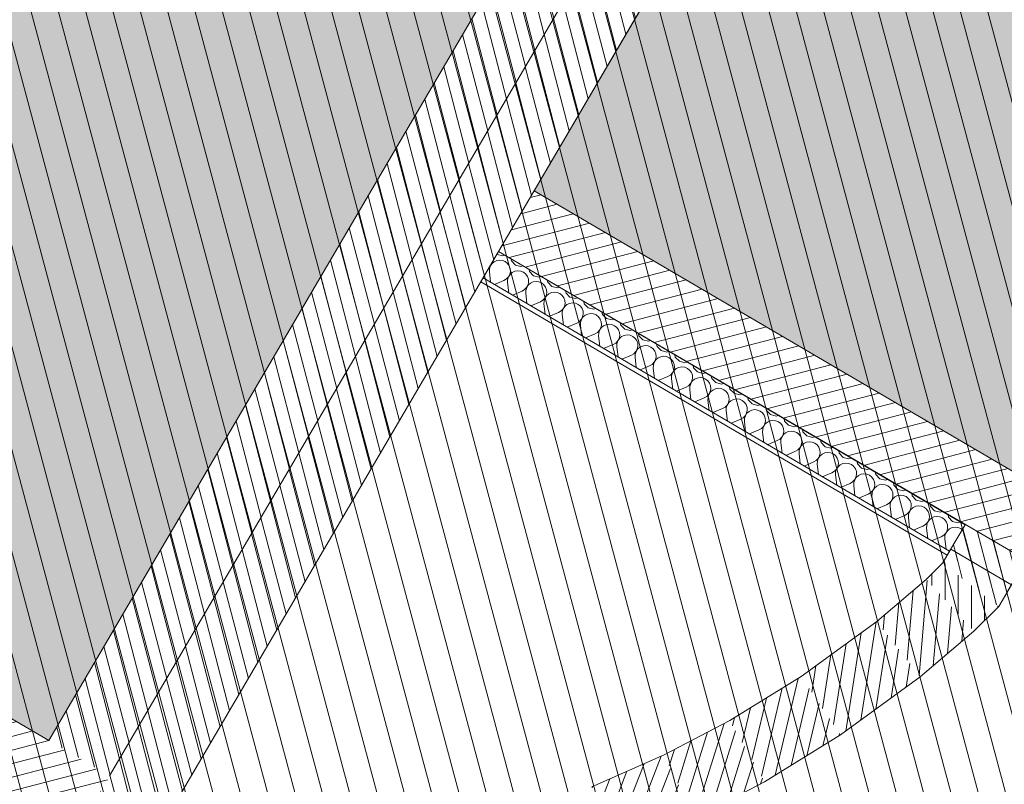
# Model space of a CAD drawing. Header units: millimetres. Extents: x -107151 to 48086, y -42122 to 43779.
# Tile 19 of 38: x -79091 to -76294, y 7851 to 10023. Entities that reach past the tile are written whole.
import ezdxf
from ezdxf.enums import TextEntityAlignment as Align

# ---------------------------------------------------------------- set-up
doc = ezdxf.new("R2010")
doc.units = ezdxf.units.MM
doc.header["$MEASUREMENT"] = 0
for name, color, linetype in [('01-STR_Dalles.ARCHI', 7, 'Continuous'), ('01-STR_Murs extérieurs.ARCHI', 7, 'Continuous'), ('01-STR_Murs.ARCHI', 7, 'Continuous'), ('03-SURFACE _ Utile.ARCHI', 7, 'Continuous'), ('06-REP _ DESSIN.ARCHI', 7, 'Continuous'), ('Marques de Zone Archicad', 7, 'Continuous')]:
    doc.layers.add(name, color=color, linetype=linetype)
doc.styles.add('STYLE_GENERE_1', font='arial.ttf')
doc.styles.add('STYLE_GENERE_2', font='arial.ttf')
pattern_1 = [(104.61471, (0, 0), (36.286666, 9.461917), [])]
pattern_2 = [(14.61471, (0, 0), (-9.461917, 36.286666), [])]

# ---------------------------------------------------------------- blocks, each defined once
blk = doc.blocks.new('Dalle_2_1', base_point=(-87430.6, 4298.7))
at = {"layer": '01-STR_Dalles.ARCHI', "color": 7, "linetype": 'Continuous', "lineweight": 5, "flags": 128}
blk.add_lwpolyline([(-87430.6, 4298.7), (-82255.2, 1307.4), (-82677.4, 463.1), (-75900.5, -3502.5), (-71923.2, 3207), (-71765.3, 3113.4), (-70549.2, 5164.8), (-77730.5, 9364.8), (-76774.8, 10994.8), (-81450.8, 13736.5), (-82582.8, 11814.7), (-81961.1, 11448.4), (-82923.4, 9806), (-83760.5, 10296.5), (-83793.1, 10243.2)], close=True, dxfattribs=at)
blk = doc.blocks.new('Dalle_3_1', base_point=(-81450.8, 13736.5))
at = {"layer": '01-STR_Dalles.ARCHI', "color": 7, "linetype": 'Continuous', "lineweight": 5, "flags": 128}
blk.add_lwpolyline([(-81450.8, 13736.5), (-76774.8, 10994.8), (-77730.5, 9364.8), (-70549.2, 5164.8), (-71764.2, 3115.1), (-57563.3, -5087.3), (-51088.4, 5963.1), (-54159.8, 7737.2), (-53645.2, 8618.4), (-70022.2, 18073.7), (-71719.5, 15174.9), (-72107.6, 15402.3), (-72517.3, 14703.1), (-74370.6, 15789.9), (-74299.5, 15912), (-75655.6, 16704.1), (-73659.6, 20151.2), (-76001.6, 21503.4), (-76966, 19867.3), (-77467.6, 20161.2), (-80618.1, 15094.6), (-80627.9, 15078.8), (-81350.6, 13901.5), (-81352.8, 13902.8)], close=True, dxfattribs=at)
blk = doc.blocks.new('Palier_VEFA_19_1', base_point=(-74151.4, 9740.1))
at = {"layer": '03-SURFACE _ Utile.ARCHI', "linetype": 'Continuous', "lineweight": 0, "true_color": 0xe4e4e4}
blk.add_hatch(color=254, dxfattribs=at).paths.add_polyline_path([(-74215.4, 11242.9), (-75995.5, 12286.1), (-76758.1, 10984.9), (-76775.3, 10995.1), (-77629.4, 9537.3), (-72881.6, 6753.4), (-71267.6, 9515.4)])
at = {"layer": 'Marques de Zone Archicad', "color": 7, "lineweight": 5}
for tag, height, style, p in [('ROOM_NAME', 125, 'STYLE_GENERE_2', (-74390.7, 10303.3)), ('measuredAreaCode', 100, 'STYLE_GENERE_1', (-74508.5, 10104.9)), ('DUMMY_861', 125, 'STYLE_GENERE_2', (-73986.3, 10098.4)), ('DUMMY_862', 100, 'STYLE_GENERE_1', (-74606.8, 9934.8)), ('DUMMY_863', 100, 'STYLE_GENERE_1', (-74336.1, 9778.5)), ('DUMMY_864', 100, 'STYLE_GENERE_1', (-74705, 9764.7)), ('stFloorCovering', 100, 'STYLE_GENERE_1', (-74368.3, 9570.3))]:
    blk.add_attdef(tag, text='', height=height, rotation=329.9997, dxfattribs=dict(at, style=style)).set_placement(p, align=Align.TOP_LEFT)
blk = doc.blocks.new('Local Tranfo._VEFA_20_1', base_point=(-79880.5, 10719))
at = {"layer": '03-SURFACE _ Utile.ARCHI', "linetype": 'Continuous', "lineweight": 0, "true_color": 0xe4e4e4}
blk.add_hatch(color=254, dxfattribs=at).paths.add_polyline_path([(-79008.1, 7975.5), (-77221.3, 11025), (-81550.8, 13566.8), (-82582.8, 11814.7), (-81960.2, 11449.9), (-82721.2, 10151.1)])
at = {"layer": 'Marques de Zone Archicad', "color": 7, "lineweight": 5}
for tag, height, style, p in [('ROOM_NAME', 125, 'STYLE_GENERE_2', (-80146.1, 11297.3)), ('measuredAreaCode', 100, 'STYLE_GENERE_1', (-80263.9, 11098.9)), ('DUMMY_862', 100, 'STYLE_GENERE_1', (-80362.1, 10928.8)), ('DUMMY_861', 125, 'STYLE_GENERE_2', (-79222.2, 10792.5)), ('DUMMY_863', 100, 'STYLE_GENERE_1', (-80460.3, 10758.7)), ('stFloorCovering_0', 100, 'STYLE_GENERE_1', (-80091.5, 10772.5)), ('stFloorCovering_1', 100, 'STYLE_GENERE_1', (-80123.7, 10564.3))]:
    blk.add_attdef(tag, text='', height=height, rotation=329.9997, dxfattribs=dict(at, style=style)).set_placement(p, align=Align.TOP_LEFT)
blk = doc.blocks.new('Mur_31_1', base_point=(-77393.3, 7657.1))
at = {"layer": '01-STR_Murs.ARCHI', "linetype": 'Continuous', "lineweight": 0, "true_color": 0x000000}
h = blk.add_hatch(dxfattribs=at)
h.set_pattern_fill('Hachure_simple_0001', color=18, style=0, pattern_type=2)
h.set_pattern_definition([(68.744694, (0, 0), (-34.949036, 13.594663), [])])
h.paths.add_polyline_path([(-77393.3, 7657.1), (-77173.7, 7753.7), (-77260.5, 7934), (-77466.1, 7843.6)])
at = {"layer": '01-STR_Murs.ARCHI', "color": 7, "linetype": 'Continuous', "lineweight": 5, "flags": 128}
for points in [[(-77260.5, 7934), (-77466.1, 7843.6)], [(-77393.3, 7657.1), (-77173.7, 7753.7)]]:
    blk.add_lwpolyline(points, dxfattribs=at)
blk = doc.blocks.new('Mur_57_1', base_point=(-76309.9, 8355.7))
at = {"layer": '01-STR_Murs.ARCHI', "linetype": 'Continuous', "lineweight": 0, "true_color": 0x000000}
h = blk.add_hatch(dxfattribs=at)
h.set_pattern_fill('Hachure_simple_0001', color=18, style=0, pattern_type=2)
h.set_pattern_definition(pattern_1)
h.paths.add_polyline_path([(-76233.1, 8486.7), (-76405.6, 8587.9), (-76449.6, 8512.8), (-76277.1, 8411.7)])
h = blk.add_hatch(dxfattribs=at)
h.set_pattern_fill('Hachure_simple_0001', color=18, style=0, pattern_type=2)
h.set_pattern_definition(pattern_1)
h.paths.add_polyline_path([(-76309.9, 8355.7), (-76273.5, 8417.7), (-76446.1, 8518.9), (-76469.5, 8479)])
h = blk.add_hatch(dxfattribs=at)
h.set_pattern_fill('Hachure_simple_0001', color=18, style=0, pattern_type=2)
h.set_pattern_definition(pattern_1)
h.paths.add_polyline_path([(-76277.1, 8411.7), (-76449.6, 8512.8), (-76456.2, 8501.6), (-76283.6, 8400.5)])
at = {"layer": '01-STR_Murs.ARCHI', "color": 7, "linetype": 'Continuous', "lineweight": 5}
for p, q in [((-76405.6, 8587.9), (-76449.6, 8512.8)), ((-76449.6, 8512.8), (-76456.2, 8501.6)), ((-76277.1, 8411.7), (-76233.1, 8486.7)), ((-76283.6, 8400.5), (-76277.1, 8411.7))]:
    blk.add_line(p, q, dxfattribs=at)
at = {"layer": '01-STR_Murs.ARCHI', "color": 7, "linetype": 'Continuous', "lineweight": 5, "flags": 128}
for points in [[(-76446.1, 8518.9), (-76469.5, 8479)], [(-76273.5, 8417.7), (-76446.1, 8518.9)], [(-76309.9, 8355.7), (-76273.5, 8417.7)]]:
    blk.add_lwpolyline(points, dxfattribs=at)
blk = doc.blocks.new('Mur_68_1', base_point=(-76947.7, 11096.3))
at = {"layer": '01-STR_Murs.ARCHI', "linetype": 'Continuous', "lineweight": 0, "true_color": 0x000000}
h = blk.add_hatch(dxfattribs=at)
h.set_pattern_fill('Hachure_simple_0001', color=18, style=0, pattern_type=2)
h.set_pattern_definition([(284.63202, (0, 0), (36.283806, 9.47288), [])])
h.paths.add_polyline_path([(-77221.3, 11025), (-79008.1, 7975.5), (-78835.6, 7874.4), (-77048.8, 10923.7)])
at = {"layer": '01-STR_Murs.ARCHI', "color": 7, "linetype": 'Continuous', "lineweight": 5, "flags": 128}
for points in [[(-77221.3, 11025), (-79008.1, 7975.5)], [(-78835.6, 7874.4), (-77048.8, 10923.7)]]:
    blk.add_lwpolyline(points, dxfattribs=at)
blk = doc.blocks.new('Mur_74_1', base_point=(-76759.4, 7990.8))
at = {"layer": '01-STR_Murs.ARCHI', "linetype": 'Continuous', "lineweight": 0, "true_color": 0x000000}
h = blk.add_hatch(dxfattribs=at)
h.set_pattern_fill('Hachure_simple_0001', color=18, style=0, pattern_type=2)
h.set_pattern_definition([(81.16153, (0, 0), (-37.054704, 5.76185), [])])
h.paths.add_polyline_path([(-76759.4, 7990.8), (-76532.9, 8156.3), (-76656.6, 8313.6), (-76871, 8156.9)])
at = {"layer": '01-STR_Murs.ARCHI', "color": 7, "linetype": 'Continuous', "lineweight": 5, "flags": 128}
for points in [[(-76656.6, 8313.6), (-76871, 8156.9)], [(-76759.4, 7990.8), (-76532.9, 8156.3)]]:
    blk.add_lwpolyline(points, dxfattribs=at)
blk = doc.blocks.new('Mur_82_1', base_point=(-77173.7, 7753.7))
at = {"layer": '01-STR_Murs.ARCHI', "linetype": 'Continuous', "lineweight": 0, "true_color": 0x000000}
h = blk.add_hatch(dxfattribs=at)
h.set_pattern_fill('Hachure_simple_0001', color=18, style=0, pattern_type=2)
h.set_pattern_definition([(72.648845, (0, 0), (-35.79356, 11.18352), [])])
h.paths.add_polyline_path([(-77173.7, 7753.7), (-76975.2, 7857.7), (-77074.2, 8031.6), (-77260.5, 7934)])
at = {"layer": '01-STR_Murs.ARCHI', "color": 7, "linetype": 'Continuous', "lineweight": 5, "flags": 128}
for points in [[(-77074.2, 8031.6), (-77260.5, 7934)], [(-77173.7, 7753.7), (-76975.2, 7857.7)]]:
    blk.add_lwpolyline(points, dxfattribs=at)
blk = doc.blocks.new('Mur_90_1', base_point=(-76380.2, 8285.4))
at = {"layer": '01-STR_Murs.ARCHI', "linetype": 'Continuous', "lineweight": 0, "true_color": 0x000000}
h = blk.add_hatch(dxfattribs=at)
h.set_pattern_fill('Hachure_simple_0001', color=18, style=0, pattern_type=2)
h.set_pattern_definition([(90, (0, 0), (-37.5, 0), [])])
h.paths.add_polyline_path([(-76380.2, 8285.4), (-76309.9, 8355.7), (-76469.5, 8479), (-76515.7, 8432.7)])
at = {"layer": '01-STR_Murs.ARCHI', "color": 7, "linetype": 'Continuous', "lineweight": 5, "flags": 128}
for points in [[(-76469.5, 8479), (-76515.7, 8432.7)], [(-76380.2, 8285.4), (-76309.9, 8355.7)]]:
    blk.add_lwpolyline(points, dxfattribs=at)
blk = doc.blocks.new('Mur_91_1', base_point=(-76532.9, 8156.3))
at = {"layer": '01-STR_Murs.ARCHI', "linetype": 'Continuous', "lineweight": 0, "true_color": 0x000000}
h = blk.add_hatch(dxfattribs=at)
h.set_pattern_fill('Hachure_simple_0001', color=18, style=0, pattern_type=2)
h.set_pattern_definition([(85.203626, (0, 0), (-37.36868, 3.135554), [])])
h.paths.add_polyline_path([(-76532.9, 8156.3), (-76380.2, 8285.4), (-76515.7, 8432.7), (-76656.6, 8313.6)])
at = {"layer": '01-STR_Murs.ARCHI', "color": 7, "linetype": 'Continuous', "lineweight": 5, "flags": 128}
for points in [[(-76515.7, 8432.7), (-76656.6, 8313.6)], [(-76532.9, 8156.3), (-76380.2, 8285.4)]]:
    blk.add_lwpolyline(points, dxfattribs=at)
blk = doc.blocks.new('Mur_108_1', base_point=(-78764.1, 7600.7))
at = {"layer": '01-STR_Murs.ARCHI', "linetype": 'Continuous', "lineweight": 0, "true_color": 0x000000}
h = blk.add_hatch(dxfattribs=at)
h.set_pattern_fill('Hachure_simple_0001', color=18, style=0, pattern_type=2)
h.set_pattern_definition([(104.633435, (0, 0), (36.283572, 9.473776), [])])
h.paths.add_polyline_path([(-77048.9, 10923.8), (-78936.7, 7701.8), (-78764.1, 7600.7), (-76876.4, 10822.5)])
at = {"layer": '01-STR_Murs.ARCHI', "color": 7, "linetype": 'Continuous', "lineweight": 5, "flags": 128}
for points in [[(-77048.9, 10923.8), (-78835.6, 7874.4)], [(-77629.4, 9537.3), (-76876.4, 10822.5)], [(-78764.1, 7600.7), (-77730.5, 9364.8)]]:
    blk.add_lwpolyline(points, dxfattribs=at)
blk = doc.blocks.new('Mur_126_1', base_point=(-76975.2, 7857.7))
at = {"layer": '01-STR_Murs.ARCHI', "linetype": 'Continuous', "lineweight": 0, "true_color": 0x000000}
h = blk.add_hatch(dxfattribs=at)
h.set_pattern_fill('Hachure_simple_0001', color=18, style=0, pattern_type=2)
h.set_pattern_definition([(76.667865, (0, 0), (-36.489363, 8.647332), [])])
h.paths.add_polyline_path([(-76975.2, 7857.7), (-76759.4, 7990.8), (-76871, 8156.9), (-77074.2, 8031.6)])
at = {"layer": '01-STR_Murs.ARCHI', "color": 7, "linetype": 'Continuous', "lineweight": 5, "flags": 128}
for points in [[(-76871, 8156.9), (-77074.2, 8031.6)], [(-76975.2, 7857.7), (-76759.4, 7990.8)]]:
    blk.add_lwpolyline(points, dxfattribs=at)
blk = doc.blocks.new('Mur_132_1', base_point=(-78764.1, 7600.7))
at = {"layer": '01-STR_Murs extérieurs.ARCHI', "linetype": 'Continuous', "lineweight": 0, "true_color": 0x000000}
h = blk.add_hatch(dxfattribs=at)
h.set_pattern_fill('Hachure_simple_0001', color=18, style=0, pattern_type=2)
h.set_pattern_definition([(194.63202, (0, 0), (-9.47288, 36.283806), [])])
h.paths.add_polyline_path([(-78835.6, 7874.4), (-83665.7, 10704.6), (-83766.9, 10532), (-78936.7, 7701.8)])
at = {"layer": '01-STR_Murs extérieurs.ARCHI', "color": 7, "linetype": 'Continuous', "lineweight": 5, "flags": 128}
blk.add_lwpolyline([(-79008.1, 7975.5), (-82721.2, 10151.1)], dxfattribs=at)
blk = doc.blocks.new('*X489')
at = {"layer": '01-STR_Murs.ARCHI', "color": 7, "linetype": 'Continuous', "lineweight": 5}
for p, q in [((-77735.2, 9356.8), (-77734.8, 9356.4)), ((-77734.8, 9356.4), (-77718.9, 9352.3)), ((-77718.9, 9352.3), (-77712.6, 9354.2)), ((-77695.8, 9344.4), (-77694.4, 9337.9)), ((-77756.7, 9315), (-77756.9, 9306.8)), ((-77754.3, 9322.9), (-77756.7, 9315)), ((-77755.7, 9321.7), (-77754.5, 9323.1)), ((-77754.5, 9323.1), (-77750.6, 9330.4)), ((-77749.7, 9329.9), (-77754.3, 9322.9)), ((-77750.6, 9330.4), (-77750.6, 9330.4)), ((-77743.5, 9335.3), (-77749.7, 9329.9)), ((-77736, 9338.8), (-77743.5, 9335.3)), ((-77727.8, 9340.1), (-77736, 9338.8)), ((-77719.6, 9339.2), (-77727.8, 9340.1)), ((-77712, 9336), (-77719.6, 9339.2)), ((-77705.5, 9330.9), (-77712, 9336)), ((-77700.6, 9324.2), (-77705.5, 9330.9)), ((-77697.8, 9316.4), (-77700.6, 9324.2)), ((-77697.2, 9308.2), (-77697.8, 9316.4)), ((-77694.4, 9337.9), (-77683, 9326)), ((-77683, 9326), (-77667.2, 9321.9)), ((-77667.2, 9321.9), (-77660.8, 9323.9)), ((-77644, 9314), (-77642.6, 9307.5)), ((-77753.6, 9277.4), (-77756.9, 9306.8)), ((-77715.5, 9282.5), (-77708.4, 9286.7)), ((-77708.4, 9286.7), (-77702.7, 9292.7)), ((-77702.5, 9292.6), (-77705, 9284.7)), ((-77702.7, 9292.7), (-77698.9, 9300)), ((-77698, 9299.5), (-77702.5, 9292.6)), ((-77698.9, 9300), (-77697.2, 9308.2)), ((-77691.7, 9304.9), (-77698, 9299.5)), ((-77684.2, 9308.5), (-77691.7, 9304.9)), ((-77676.1, 9309.8), (-77684.2, 9308.5)), ((-77667.9, 9308.8), (-77676.1, 9309.8)), ((-77660.2, 9305.7), (-77667.9, 9308.8)), ((-77653.7, 9300.5), (-77660.2, 9305.7)), ((-77648.9, 9293.8), (-77653.7, 9300.5)), ((-77646, 9286.1), (-77648.9, 9293.8)), ((-77645.4, 9277.8), (-77646, 9286.1)), ((-77642.6, 9307.5), (-77631.3, 9295.7)), ((-77631.3, 9295.7), (-77615.4, 9291.6)), ((-77615.4, 9291.6), (-77609.1, 9293.5)), ((-77742.7, 9271.1), (-77715.5, 9282.5)), ((-77705, 9284.7), (-77705.2, 9276.4)), ((-77701.9, 9247.1), (-77705.2, 9276.4)), ((-77656.7, 9256.4), (-77651, 9262.4)), ((-77650.8, 9262.2), (-77653.2, 9254.3)), ((-77651, 9262.4), (-77647.1, 9269.7)), ((-77646.2, 9269.2), (-77650.8, 9262.2)), ((-77647.1, 9269.7), (-77645.4, 9277.8)), ((-77640, 9274.6), (-77646.2, 9269.2)), ((-77632.5, 9278.1), (-77640, 9274.6)), ((-77624.3, 9279.4), (-77632.5, 9278.1)), ((-77616.1, 9278.5), (-77624.3, 9279.4)), ((-77608.4, 9275.3), (-77616.1, 9278.5)), ((-77601.9, 9270.2), (-77608.4, 9275.3)), ((-77597.1, 9263.5), (-77601.9, 9270.2)), ((-77594.3, 9255.7), (-77597.1, 9263.5)), ((-77592.3, 9283.7), (-77590.9, 9277.2)), ((-77590.9, 9277.2), (-77579.5, 9265.3)), ((-77579.5, 9265.3), (-77563.7, 9261.2)), ((-77563.7, 9261.2), (-77557.3, 9263.2)), ((-77691, 9240.7), (-77663.8, 9252.1)), ((-77663.8, 9252.1), (-77656.7, 9256.4)), ((-77653.2, 9254.3), (-77653.4, 9246.1)), ((-77650.1, 9216.8), (-77653.4, 9246.1)), ((-77604.9, 9226), (-77599.2, 9232)), ((-77599, 9231.9), (-77601.5, 9224)), ((-77599.2, 9232), (-77595.4, 9239.3)), ((-77594.5, 9238.8), (-77599, 9231.9)), ((-77595.4, 9239.3), (-77593.7, 9247.5)), ((-77588.2, 9244.2), (-77594.5, 9238.8)), ((-77593.7, 9247.5), (-77594.3, 9255.7)), ((-77580.7, 9247.8), (-77588.2, 9244.2)), ((-77572.6, 9249.1), (-77580.7, 9247.8)), ((-77564.3, 9248.1), (-77572.6, 9249.1)), ((-77556.7, 9245), (-77564.3, 9248.1)), ((-77550.2, 9239.9), (-77556.7, 9245)), ((-77545.3, 9233.1), (-77550.2, 9239.9)), ((-77542.5, 9225.4), (-77545.3, 9233.1)), ((-77540.5, 9253.3), (-77539.1, 9246.8)), ((-77539.1, 9246.8), (-77527.8, 9235)), ((-77527.8, 9235), (-77511.9, 9230.9)), ((-77511.9, 9230.9), (-77505.5, 9232.8)), ((-77639.2, 9210.4), (-77612, 9221.8)), ((-77612, 9221.8), (-77604.9, 9226)), ((-77601.5, 9224), (-77601.7, 9215.7)), ((-77598.3, 9186.4), (-77601.7, 9215.7)), ((-77547.4, 9201.7), (-77543.6, 9209)), ((-77542.7, 9208.5), (-77547.2, 9201.5)), ((-77543.6, 9209), (-77541.9, 9217.1)), ((-77536.5, 9213.9), (-77542.7, 9208.5)), ((-77541.9, 9217.1), (-77542.5, 9225.4)), ((-77529, 9217.4), (-77536.5, 9213.9)), ((-77520.8, 9218.7), (-77529, 9217.4)), ((-77512.6, 9217.8), (-77520.8, 9218.7)), ((-77504.9, 9214.6), (-77512.6, 9217.8)), ((-77498.4, 9209.5), (-77504.9, 9214.6)), ((-77493.6, 9202.8), (-77498.4, 9209.5)), ((-77490.8, 9195), (-77493.6, 9202.8)), ((-77488.7, 9223), (-77487.4, 9216.5)), ((-77487.4, 9216.5), (-77476, 9204.6)), ((-77476, 9204.6), (-77460.1, 9200.5)), ((-77460.1, 9200.5), (-77453.8, 9202.5)), ((-77587.5, 9180), (-77560.3, 9191.4)), ((-77560.3, 9191.4), (-77553.1, 9195.7)), ((-77553.1, 9195.7), (-77547.4, 9201.7)), ((-77549.7, 9193.6), (-77549.9, 9185.4)), ((-77546.6, 9156.1), (-77549.9, 9185.4)), ((-77547.2, 9201.5), (-77549.7, 9193.6)), ((-77495.7, 9171.3), (-77491.9, 9178.7)), ((-77491, 9178.1), (-77495.5, 9171.2)), ((-77491.9, 9178.7), (-77490.2, 9186.8)), ((-77484.7, 9183.6), (-77491, 9178.1)), ((-77490.2, 9186.8), (-77490.8, 9195)), ((-77477.2, 9187.1), (-77484.7, 9183.6)), ((-77469, 9188.4), (-77477.2, 9187.1)), ((-77460.8, 9187.4), (-77469, 9188.4)), ((-77453.2, 9184.3), (-77460.8, 9187.4)), ((-77446.7, 9179.2), (-77453.2, 9184.3)), ((-77441.8, 9172.4), (-77446.7, 9179.2)), ((-77437, 9192.6), (-77435.6, 9186.1)), ((-77435.6, 9186.1), (-77424.3, 9174.3)), ((-77424.3, 9174.3), (-77408.4, 9170.2)), ((-77535.7, 9149.7), (-77508.5, 9161.1)), ((-77508.5, 9161.1), (-77501.4, 9165.3)), ((-77501.4, 9165.3), (-77495.7, 9171.3)), ((-77497.9, 9163.3), (-77498.1, 9155)), ((-77494.8, 9125.7), (-77498.1, 9155)), ((-77495.5, 9171.2), (-77497.9, 9163.3)), ((-77443.9, 9141), (-77440.1, 9148.3)), ((-77439.2, 9147.8), (-77443.7, 9140.8)), ((-77439, 9164.7), (-77441.8, 9172.4)), ((-77440.1, 9148.3), (-77438.4, 9156.4)), ((-77432.9, 9153.2), (-77439.2, 9147.8)), ((-77438.4, 9156.4), (-77439, 9164.7)), ((-77425.4, 9156.7), (-77432.9, 9153.2)), ((-77417.3, 9158), (-77425.4, 9156.7)), ((-77409.1, 9157.1), (-77417.3, 9158)), ((-77401.4, 9153.9), (-77409.1, 9157.1)), ((-77408.4, 9170.2), (-77402, 9172.1)), ((-77394.9, 9148.8), (-77401.4, 9153.9)), ((-77390.1, 9142.1), (-77394.9, 9148.8)), ((-77385.2, 9162.3), (-77383.8, 9155.8)), ((-77383.8, 9155.8), (-77372.5, 9143.9)), ((-77484, 9119.3), (-77456.7, 9130.7)), ((-77456.7, 9130.7), (-77449.6, 9135)), ((-77449.6, 9135), (-77443.9, 9141)), ((-77446.2, 9132.9), (-77446.4, 9124.7)), ((-77443.1, 9095.4), (-77446.4, 9124.7)), ((-77443.7, 9140.8), (-77446.2, 9132.9)), ((-77387.2, 9134.3), (-77390.1, 9142.1)), ((-77388.3, 9118), (-77386.6, 9126.1)), ((-77381.2, 9122.9), (-77387.4, 9117.4)), ((-77386.6, 9126.1), (-77387.2, 9134.3)), ((-77373.7, 9126.4), (-77381.2, 9122.9)), ((-77365.5, 9127.7), (-77373.7, 9126.4)), ((-77372.5, 9143.9), (-77356.6, 9139.8)), ((-77357.3, 9126.7), (-77365.5, 9127.7)), ((-77349.6, 9123.6), (-77357.3, 9126.7)), ((-77356.6, 9139.8), (-77350.3, 9141.8)), ((-77343.2, 9118.5), (-77349.6, 9123.6)), ((-77338.3, 9111.7), (-77343.2, 9118.5)), ((-77333.5, 9131.9), (-77332.1, 9125.4)), ((-77332.1, 9125.4), (-77320.7, 9113.6)), ((-77432.2, 9089), (-77405, 9100.4)), ((-77405, 9100.4), (-77397.9, 9104.6)), ((-77397.9, 9104.6), (-77392.2, 9110.6)), ((-77394.4, 9102.6), (-77394.6, 9094.3)), ((-77391.3, 9065), (-77394.6, 9094.3)), ((-77392, 9110.5), (-77394.4, 9102.6)), ((-77392.2, 9110.6), (-77388.3, 9118)), ((-77387.4, 9117.4), (-77392, 9110.5)), ((-77335.5, 9104), (-77338.3, 9111.7)), ((-77336.6, 9087.6), (-77334.9, 9095.7)), ((-77329.4, 9092.5), (-77335.7, 9087.1)), ((-77334.9, 9095.7), (-77335.5, 9104)), ((-77321.9, 9096), (-77329.4, 9092.5)), ((-77313.8, 9097.4), (-77321.9, 9096)), ((-77320.7, 9113.6), (-77304.9, 9109.5)), ((-77305.5, 9096.4), (-77313.8, 9097.4)), ((-77297.9, 9093.2), (-77305.5, 9096.4)), ((-77304.9, 9109.5), (-77298.5, 9111.4)), ((-77291.4, 9088.1), (-77297.9, 9093.2)), ((-77281.7, 9101.6), (-77280.3, 9095.1)), ((-77280.3, 9095.1), (-77269, 9083.2)), ((-77380.4, 9058.6), (-77353.2, 9070)), ((-77353.2, 9070), (-77346.1, 9074.3)), ((-77346.1, 9074.3), (-77340.4, 9080.3)), ((-77342.7, 9072.2), (-77342.9, 9064)), ((-77339.5, 9034.7), (-77342.9, 9064)), ((-77340.2, 9080.1), (-77342.7, 9072.2)), ((-77340.4, 9080.3), (-77336.6, 9087.6)), ((-77335.7, 9087.1), (-77340.2, 9080.1)), ((-77286.6, 9081.4), (-77291.4, 9088.1)), ((-77283.7, 9073.6), (-77286.6, 9081.4)), ((-77284.8, 9057.3), (-77283.1, 9065.4)), ((-77283.1, 9065.4), (-77283.7, 9073.6)), ((-77270.2, 9065.7), (-77277.7, 9062.2)), ((-77262, 9067), (-77270.2, 9065.7)), ((-77269, 9083.2), (-77253.1, 9079.1)), ((-77253.8, 9066.1), (-77262, 9067)), ((-77246.1, 9062.9), (-77253.8, 9066.1)), ((-77253.1, 9079.1), (-77246.7, 9081.1)), ((-77239.6, 9057.8), (-77246.1, 9062.9)), ((-77229.9, 9071.2), (-77228.6, 9064.7)), ((-77228.6, 9064.7), (-77217.2, 9052.9)), ((-77328.7, 9028.3), (-77301.5, 9039.7)), ((-77301.5, 9039.7), (-77294.3, 9043.9)), ((-77294.3, 9043.9), (-77288.7, 9049.9)), ((-77290.9, 9041.9), (-77291.1, 9033.6)), ((-77288.4, 9049.8), (-77290.9, 9041.9)), ((-77288.7, 9049.9), (-77284.8, 9057.3)), ((-77283.9, 9056.7), (-77288.4, 9049.8)), ((-77277.7, 9062.2), (-77283.9, 9056.7)), ((-77234.8, 9051), (-77239.6, 9057.8)), ((-77232, 9043.3), (-77234.8, 9051)), ((-77233.1, 9026.9), (-77231.4, 9035)), ((-77231.4, 9035), (-77232, 9043.3)), ((-77218.4, 9035.3), (-77225.9, 9031.8)), ((-77210.2, 9036.7), (-77218.4, 9035.3)), ((-77217.2, 9052.9), (-77201.3, 9048.8)), ((-77202, 9035.7), (-77210.2, 9036.7)), ((-77194.4, 9032.5), (-77202, 9035.7)), ((-77201.3, 9048.8), (-77195, 9050.7)), ((-77178.2, 9040.9), (-77176.8, 9034.4)), ((-77176.8, 9034.4), (-77165.5, 9022.5)), ((-77287.8, 9004.3), (-77291.1, 9033.6)), ((-77276.9, 8997.9), (-77249.7, 9009.3)), ((-77249.7, 9009.3), (-77242.6, 9013.6)), ((-77242.6, 9013.6), (-77236.9, 9019.6)), ((-77239.1, 9011.5), (-77239.4, 9003.3)), ((-77236.7, 9019.5), (-77239.1, 9011.5)), ((-77236.9, 9019.6), (-77233.1, 9026.9)), ((-77232.2, 9026.4), (-77236.7, 9019.5)), ((-77225.9, 9031.8), (-77232.2, 9026.4)), ((-77187.9, 9027.4), (-77194.4, 9032.5)), ((-77183, 9020.7), (-77187.9, 9027.4)), ((-77180.2, 9012.9), (-77183, 9020.7)), ((-77179.6, 9004.7), (-77180.2, 9012.9)), ((-77165.5, 9022.5), (-77149.6, 9018.4)), ((-77149.6, 9018.4), (-77143.2, 9020.4)), ((-77126.4, 9010.6), (-77125, 9004)), ((-77236, 8974), (-77239.4, 9003.3)), ((-77225.2, 8967.6), (-77197.9, 8979)), ((-77197.9, 8979), (-77190.8, 8983.2)), ((-77190.8, 8983.2), (-77185.1, 8989.2)), ((-77187.4, 8981.2), (-77187.6, 8972.9)), ((-77184.9, 8989.1), (-77187.4, 8981.2)), ((-77185.1, 8989.2), (-77181.3, 8996.6)), ((-77180.4, 8996), (-77184.9, 8989.1)), ((-77181.3, 8996.6), (-77179.6, 9004.7)), ((-77174.2, 9001.5), (-77180.4, 8996)), ((-77166.7, 9005), (-77174.2, 9001.5)), ((-77158.5, 9006.3), (-77166.7, 9005)), ((-77150.3, 9005.4), (-77158.5, 9006.3)), ((-77142.6, 9002.2), (-77150.3, 9005.4)), ((-77136.1, 8997.1), (-77142.6, 9002.2)), ((-77131.3, 8990.4), (-77136.1, 8997.1)), ((-77128.4, 8982.6), (-77131.3, 8990.4)), ((-77127.9, 8974.3), (-77128.4, 8982.6)), ((-77125, 9004), (-77113.7, 8992.2)), ((-77113.7, 8992.2), (-77097.8, 8988.1)), ((-77097.8, 8988.1), (-77091.5, 8990.1)), ((-77074.7, 8980.2), (-77073.3, 8973.7)), ((-77184.3, 8943.6), (-77187.6, 8972.9)), ((-77146.2, 8948.6), (-77139.1, 8952.9)), ((-77139.1, 8952.9), (-77133.4, 8958.9)), ((-77135.6, 8950.9), (-77135.8, 8942.6)), ((-77133.2, 8958.8), (-77135.6, 8950.9)), ((-77133.4, 8958.9), (-77129.5, 8966.2)), ((-77128.6, 8965.7), (-77133.2, 8958.8)), ((-77129.5, 8966.2), (-77127.9, 8974.3)), ((-77122.4, 8971.1), (-77128.6, 8965.7)), ((-77114.9, 8974.6), (-77122.4, 8971.1)), ((-77106.7, 8976), (-77114.9, 8974.6)), ((-77098.5, 8975), (-77106.7, 8976)), ((-77090.9, 8971.8), (-77098.5, 8975)), ((-77084.4, 8966.7), (-77090.9, 8971.8)), ((-77079.5, 8960), (-77084.4, 8966.7)), ((-77076.7, 8952.2), (-77079.5, 8960)), ((-77076.1, 8944), (-77076.7, 8952.2)), ((-77073.3, 8973.7), (-77061.9, 8961.8)), ((-77061.9, 8961.8), (-77046.1, 8957.7)), ((-77046.1, 8957.7), (-77039.7, 8959.7)), ((-77173.4, 8937.2), (-77146.2, 8948.6)), ((-77132.5, 8913.3), (-77135.8, 8942.6)), ((-77094.4, 8918.3), (-77087.3, 8922.5)), ((-77087.3, 8922.5), (-77081.6, 8928.5)), ((-77081.4, 8928.4), (-77083.9, 8920.5)), ((-77081.6, 8928.5), (-77077.8, 8935.9)), ((-77076.9, 8935.3), (-77081.4, 8928.4)), ((-77077.8, 8935.9), (-77076.1, 8944)), ((-77070.6, 8940.8), (-77076.9, 8935.3)), ((-77063.1, 8944.3), (-77070.6, 8940.8)), ((-77055, 8945.6), (-77063.1, 8944.3)), ((-77046.7, 8944.7), (-77055, 8945.6)), ((-77039.1, 8941.5), (-77046.7, 8944.7)), ((-77032.6, 8936.4), (-77039.1, 8941.5)), ((-77027.8, 8929.7), (-77032.6, 8936.4)), ((-77024.9, 8921.9), (-77027.8, 8929.7)), ((-77022.9, 8949.9), (-77021.5, 8943.3)), ((-77021.5, 8943.3), (-77010.2, 8931.5)), ((-77010.2, 8931.5), (-76994.3, 8927.4)), ((-76994.3, 8927.4), (-76987.9, 8929.4)), ((-77121.6, 8906.9), (-77094.4, 8918.3)), ((-77083.9, 8920.5), (-77084.1, 8912.2)), ((-77080.7, 8882.9), (-77084.1, 8912.2)), ((-77035.6, 8892.2), (-77029.9, 8898.2)), ((-77029.7, 8898.1), (-77032.1, 8890.2)), ((-77029.9, 8898.2), (-77026, 8905.5)), ((-77025.1, 8905), (-77029.7, 8898.1)), ((-77026, 8905.5), (-77024.3, 8913.6)), ((-77018.9, 8910.4), (-77025.1, 8905)), ((-77024.3, 8913.6), (-77024.9, 8921.9)), ((-77011.4, 8913.9), (-77018.9, 8910.4)), ((-77003.2, 8915.3), (-77011.4, 8913.9)), ((-76995, 8914.3), (-77003.2, 8915.3)), ((-76987.3, 8911.1), (-76995, 8914.3)), ((-76980.8, 8906), (-76987.3, 8911.1)), ((-76976, 8899.3), (-76980.8, 8906)), ((-76973.2, 8891.5), (-76976, 8899.3)), ((-76971.2, 8919.5), (-76969.8, 8913)), ((-76969.8, 8913), (-76958.4, 8901.1)), ((-76958.4, 8901.1), (-76942.6, 8897)), ((-76942.6, 8897), (-76936.2, 8899)), ((-77069.9, 8876.5), (-77042.7, 8887.9)), ((-77042.7, 8887.9), (-77035.6, 8892.2)), ((-77032.1, 8890.2), (-77032.3, 8881.9)), ((-77029, 8852.6), (-77032.3, 8881.9)), ((-76983.8, 8861.8), (-76978.1, 8867.8)), ((-76977.9, 8867.7), (-76980.4, 8859.8)), ((-76978.1, 8867.8), (-76974.3, 8875.2)), ((-76973.4, 8874.6), (-76977.9, 8867.7)), ((-76974.3, 8875.2), (-76972.6, 8883.3)), ((-76967.1, 8880.1), (-76973.4, 8874.6)), ((-76972.6, 8883.3), (-76973.2, 8891.5)), ((-76959.6, 8883.6), (-76967.1, 8880.1)), ((-76951.5, 8884.9), (-76959.6, 8883.6)), ((-76943.2, 8884), (-76951.5, 8884.9)), ((-76935.6, 8880.8), (-76943.2, 8884)), ((-76929.1, 8875.7), (-76935.6, 8880.8)), ((-76924.2, 8869), (-76929.1, 8875.7)), ((-76921.4, 8861.2), (-76924.2, 8869)), ((-76919.4, 8889.2), (-76918, 8882.6)), ((-76918, 8882.6), (-76906.7, 8870.8)), ((-76906.7, 8870.8), (-76890.8, 8866.7)), ((-76890.8, 8866.7), (-76884.4, 8868.7)), ((-77018.1, 8846.2), (-76990.9, 8857.6)), ((-76990.9, 8857.6), (-76983.8, 8861.8)), ((-76980.4, 8859.8), (-76980.6, 8851.5)), ((-76977.2, 8822.2), (-76980.6, 8851.5)), ((-76926.3, 8837.5), (-76922.5, 8844.8)), ((-76921.6, 8844.3), (-76926.1, 8837.4)), ((-76922.5, 8844.8), (-76920.8, 8852.9)), ((-76915.4, 8849.7), (-76921.6, 8844.3)), ((-76920.8, 8852.9), (-76921.4, 8861.2)), ((-76907.9, 8853.2), (-76915.4, 8849.7)), ((-76899.7, 8854.6), (-76907.9, 8853.2)), ((-76891.5, 8853.6), (-76899.7, 8854.6)), ((-76883.8, 8850.4), (-76891.5, 8853.6)), ((-76877.3, 8845.3), (-76883.8, 8850.4)), ((-76872.5, 8838.6), (-76877.3, 8845.3)), ((-76869.7, 8830.8), (-76872.5, 8838.6)), ((-76867.6, 8858.8), (-76866.2, 8852.3)), ((-76866.2, 8852.3), (-76854.9, 8840.5)), ((-76854.9, 8840.5), (-76839, 8836.3)), ((-76966.4, 8815.8), (-76939.2, 8827.3)), ((-76939.2, 8827.3), (-76932, 8831.5)), ((-76932, 8831.5), (-76926.3, 8837.5)), ((-76928.6, 8829.5), (-76928.8, 8821.2)), ((-76925.5, 8791.9), (-76928.8, 8821.2)), ((-76926.1, 8837.4), (-76928.6, 8829.5)), ((-76874.6, 8807.1), (-76870.7, 8814.5)), ((-76869.8, 8813.9), (-76874.4, 8807)), ((-76870.7, 8814.5), (-76869.1, 8822.6)), ((-76863.6, 8819.4), (-76869.8, 8813.9)), ((-76869.1, 8822.6), (-76869.7, 8830.8)), ((-76856.1, 8822.9), (-76863.6, 8819.4)), ((-76847.9, 8824.2), (-76856.1, 8822.9)), ((-76839.7, 8823.3), (-76847.9, 8824.2)), ((-76832.1, 8820.1), (-76839.7, 8823.3)), ((-76839, 8836.3), (-76832.7, 8838.3)), ((-76825.6, 8815), (-76832.1, 8820.1)), ((-76820.7, 8808.3), (-76825.6, 8815)), ((-76815.9, 8828.5), (-76814.5, 8821.9)), ((-76814.5, 8821.9), (-76803.1, 8810.1)), ((-76914.6, 8785.5), (-76887.4, 8796.9)), ((-76887.4, 8796.9), (-76880.3, 8801.1)), ((-76880.3, 8801.1), (-76874.6, 8807.1)), ((-76876.8, 8799.1), (-76877, 8790.8)), ((-76873.7, 8761.5), (-76877, 8790.8)), ((-76874.4, 8807), (-76876.8, 8799.1)), ((-76822.8, 8776.8), (-76819, 8784.1)), ((-76818.1, 8783.6), (-76822.6, 8776.7)), ((-76817.9, 8800.5), (-76820.7, 8808.3)), ((-76819, 8784.1), (-76817.3, 8792.2)), ((-76811.8, 8789), (-76818.1, 8783.6)), ((-76817.3, 8792.2), (-76817.9, 8800.5)), ((-76804.3, 8792.5), (-76811.8, 8789)), ((-76796.2, 8793.9), (-76804.3, 8792.5)), ((-76803.1, 8810.1), (-76787.3, 8806)), ((-76788, 8792.9), (-76796.2, 8793.9)), ((-76780.3, 8789.8), (-76788, 8792.9)), ((-76787.3, 8806), (-76780.9, 8808)), ((-76773.8, 8784.6), (-76780.3, 8789.8)), ((-76769, 8777.9), (-76773.8, 8784.6)), ((-76764.1, 8798.1), (-76762.7, 8791.6)), ((-76762.7, 8791.6), (-76751.4, 8779.8)), ((-76862.8, 8755.1), (-76835.6, 8766.6)), ((-76835.6, 8766.6), (-76828.5, 8770.8)), ((-76828.5, 8770.8), (-76822.8, 8776.8)), ((-76825.1, 8768.8), (-76825.3, 8760.5)), ((-76822, 8731.2), (-76825.3, 8760.5)), ((-76822.6, 8776.7), (-76825.1, 8768.8)), ((-76766.1, 8770.1), (-76769, 8777.9)), ((-76767.2, 8753.8), (-76765.5, 8761.9)), ((-76760.1, 8758.7), (-76766.3, 8753.2)), ((-76765.5, 8761.9), (-76766.1, 8770.1)), ((-76752.6, 8762.2), (-76760.1, 8758.7)), ((-76744.4, 8763.5), (-76752.6, 8762.2)), ((-76751.4, 8779.8), (-76735.5, 8775.6)), ((-76736.2, 8762.6), (-76744.4, 8763.5)), ((-76728.5, 8759.4), (-76736.2, 8762.6)), ((-76735.5, 8775.6), (-76729.2, 8777.6)), ((-76722.1, 8754.3), (-76728.5, 8759.4)), ((-76712.4, 8767.8), (-76711, 8761.2)), ((-76711, 8761.2), (-76699.6, 8749.4)), ((-76811.1, 8724.8), (-76783.9, 8736.2)), ((-76783.9, 8736.2), (-76776.8, 8740.4)), ((-76776.8, 8740.4), (-76771.1, 8746.4)), ((-76773.3, 8738.4), (-76773.5, 8730.1)), ((-76770.2, 8700.8), (-76773.5, 8730.1)), ((-76770.9, 8746.3), (-76773.3, 8738.4)), ((-76771.1, 8746.4), (-76767.2, 8753.8)), ((-76766.3, 8753.2), (-76770.9, 8746.3)), ((-76717.2, 8747.6), (-76722.1, 8754.3)), ((-76714.4, 8739.8), (-76717.2, 8747.6)), ((-76715.5, 8723.4), (-76713.8, 8731.5)), ((-76708.3, 8728.3), (-76714.6, 8722.9)), ((-76713.8, 8731.5), (-76714.4, 8739.8)), ((-76700.8, 8731.8), (-76708.3, 8728.3)), ((-76692.7, 8733.2), (-76700.8, 8731.8)), ((-76699.6, 8749.4), (-76683.8, 8745.3)), ((-76684.4, 8732.2), (-76692.7, 8733.2)), ((-76676.8, 8729.1), (-76684.4, 8732.2)), ((-76683.8, 8745.3), (-76677.4, 8747.3)), ((-76670.3, 8723.9), (-76676.8, 8729.1)), ((-76660.6, 8737.4), (-76659.2, 8730.9)), ((-76659.2, 8730.9), (-76647.9, 8719.1)), ((-76759.3, 8694.5), (-76732.1, 8705.9)), ((-76732.1, 8705.9), (-76725, 8710.1)), ((-76725, 8710.1), (-76719.3, 8716.1)), ((-76721.6, 8708.1), (-76721.8, 8699.8)), ((-76718.4, 8670.5), (-76721.8, 8699.8)), ((-76719.1, 8716), (-76721.6, 8708.1)), ((-76719.3, 8716.1), (-76715.5, 8723.4)), ((-76714.6, 8722.9), (-76719.1, 8716)), ((-76665.4, 8717.2), (-76670.3, 8723.9)), ((-76662.6, 8709.4), (-76665.4, 8717.2)), ((-76663.7, 8693.1), (-76662, 8701.2)), ((-76662, 8701.2), (-76662.6, 8709.4)), ((-76649.1, 8701.5), (-76656.6, 8698)), ((-76640.9, 8702.8), (-76649.1, 8701.5)), ((-76647.9, 8719.1), (-76632, 8714.9)), ((-76632.7, 8701.9), (-76640.9, 8702.8)), ((-76625, 8698.7), (-76632.7, 8701.9)), ((-76632, 8714.9), (-76625.6, 8716.9)), ((-76618.5, 8693.6), (-76625, 8698.7)), ((-76608.8, 8707.1), (-76607.5, 8700.5)), ((-76607.5, 8700.5), (-76596.1, 8688.7)), ((-76707.6, 8664.1), (-76680.4, 8675.5)), ((-76680.4, 8675.5), (-76673.2, 8679.7)), ((-76673.2, 8679.7), (-76667.5, 8685.7)), ((-76669.8, 8677.7), (-76670, 8669.4)), ((-76667.3, 8685.6), (-76669.8, 8677.7)), ((-76667.5, 8685.7), (-76663.7, 8693.1)), ((-76662.8, 8692.5), (-76667.3, 8685.6)), ((-76656.6, 8698), (-76662.8, 8692.5)), ((-76613.7, 8686.9), (-76618.5, 8693.6)), ((-76610.9, 8679.1), (-76613.7, 8686.9)), ((-76612, 8662.7), (-76610.3, 8670.8)), ((-76610.3, 8670.8), (-76610.9, 8679.1)), ((-76597.3, 8671.1), (-76604.8, 8667.6)), ((-76589.1, 8672.5), (-76597.3, 8671.1)), ((-76596.1, 8688.7), (-76580.2, 8684.6)), ((-76580.9, 8671.5), (-76589.1, 8672.5)), ((-76573.3, 8668.4), (-76580.9, 8671.5)), ((-76580.2, 8684.6), (-76573.9, 8686.6)), ((-76557.1, 8676.7), (-76555.7, 8670.2)), ((-76666.7, 8640.1), (-76670, 8669.4)), ((-76655.8, 8633.8), (-76628.6, 8645.2)), ((-76628.6, 8645.2), (-76621.5, 8649.4)), ((-76621.5, 8649.4), (-76615.8, 8655.4)), ((-76618, 8647.4), (-76618.3, 8639.1)), ((-76615.6, 8655.3), (-76618, 8647.4)), ((-76615.8, 8655.4), (-76612, 8662.7)), ((-76611.1, 8662.2), (-76615.6, 8655.3)), ((-76604.8, 8667.6), (-76611.1, 8662.2)), ((-76566.8, 8663.2), (-76573.3, 8668.4)), ((-76561.9, 8656.5), (-76566.8, 8663.2)), ((-76559.1, 8648.7), (-76561.9, 8656.5)), ((-76558.5, 8640.5), (-76559.1, 8648.7)), ((-76555.7, 8670.2), (-76544.4, 8658.4)), ((-76544.4, 8658.4), (-76528.5, 8654.2)), ((-76528.5, 8654.2), (-76522.1, 8656.2)), ((-76505.3, 8646.4), (-76503.9, 8639.9)), ((-76614.9, 8609.8), (-76618.3, 8639.1)), ((-76604.1, 8603.4), (-76576.8, 8614.8)), ((-76576.8, 8614.8), (-76569.7, 8619)), ((-76569.7, 8619), (-76564, 8625)), ((-76566.3, 8617), (-76566.5, 8608.7)), ((-76563.8, 8624.9), (-76566.3, 8617)), ((-76564, 8625), (-76560.2, 8632.4)), ((-76559.3, 8631.8), (-76563.8, 8624.9)), ((-76560.2, 8632.4), (-76558.5, 8640.5)), ((-76553, 8637.3), (-76559.3, 8631.8)), ((-76545.6, 8640.8), (-76553, 8637.3)), ((-76537.4, 8642.1), (-76545.6, 8640.8)), ((-76529.2, 8641.2), (-76537.4, 8642.1)), ((-76521.5, 8638), (-76529.2, 8641.2)), ((-76515, 8632.9), (-76521.5, 8638)), ((-76510.2, 8626.2), (-76515, 8632.9)), ((-76507.3, 8618.4), (-76510.2, 8626.2)), ((-76506.8, 8610.1), (-76507.3, 8618.4)), ((-76503.9, 8639.9), (-76492.6, 8628)), ((-76492.6, 8628), (-76476.7, 8623.9)), ((-76476.7, 8623.9), (-76470.4, 8625.9)), ((-76453.6, 8616), (-76452.2, 8609.5)), ((-76563.2, 8579.4), (-76566.5, 8608.7)), ((-76525.1, 8584.5), (-76518, 8588.7)), ((-76518, 8588.7), (-76512.3, 8594.7)), ((-76512.1, 8594.6), (-76514.5, 8586.7)), ((-76512.3, 8594.7), (-76508.4, 8602)), ((-76507.5, 8601.5), (-76512.1, 8594.6)), ((-76508.4, 8602), (-76506.8, 8610.1)), ((-76501.3, 8606.9), (-76507.5, 8601.5)), ((-76493.8, 8610.4), (-76501.3, 8606.9)), ((-76485.6, 8611.8), (-76493.8, 8610.4)), ((-76477.4, 8610.8), (-76485.6, 8611.8)), ((-76469.8, 8607.7), (-76477.4, 8610.8)), ((-76463.3, 8602.5), (-76469.8, 8607.7)), ((-76458.4, 8595.8), (-76463.3, 8602.5)), ((-76455.6, 8588), (-76458.4, 8595.8)), ((-76455, 8579.8), (-76455.6, 8588)), ((-76452.2, 8609.5), (-76440.8, 8597.7)), ((-76440.8, 8597.7), (-76425, 8593.5)), ((-76425, 8593.5), (-76418.6, 8595.5)), ((-76552.3, 8573.1), (-76525.1, 8584.5)), ((-76514.5, 8586.7), (-76514.7, 8578.4)), ((-76511.4, 8549.1), (-76514.7, 8578.4)), ((-76466.2, 8558.3), (-76460.5, 8564.3)), ((-76460.3, 8564.2), (-76462.8, 8556.3)), ((-76460.5, 8564.3), (-76456.7, 8571.7)), ((-76455.8, 8571.1), (-76460.3, 8564.2)), ((-76456.7, 8571.7), (-76455, 8579.8)), ((-76449.5, 8576.6), (-76455.8, 8571.1)), ((-76442, 8580.1), (-76449.5, 8576.6)), ((-76433.9, 8581.4), (-76442, 8580.1)), ((-76425.6, 8580.5), (-76433.9, 8581.4)), ((-76418, 8577.3), (-76425.6, 8580.5)), ((-76413.8, 8574), (-76418, 8577.3)), ((-76500.5, 8542.7), (-76473.3, 8554.1)), ((-76473.3, 8554.1), (-76466.2, 8558.3)), ((-76462.8, 8556.3), (-76463, 8548)), ((-76459.6, 8518.7), (-76463, 8548))]:
    blk.add_line(p, q, dxfattribs=at)
blk = doc.blocks.new('Mur_143_1', base_point=(-77781.1, 9278.5))
at = {"layer": '01-STR_Murs.ARCHI', "linetype": 'Continuous', "lineweight": 0, "true_color": 0x000000}
h = blk.add_hatch(dxfattribs=at)
h.set_pattern_fill('Hachure_simple_0001', color=18, style=0, pattern_type=2)
h.set_pattern_definition(pattern_2)
h.paths.add_polyline_path([(-76304.4, 8760.4), (-77629.4, 9537.3), (-77730.5, 9364.8), (-76405.6, 8587.9)])
h = blk.add_hatch(dxfattribs=at)
h.set_pattern_fill('Hachure_simple_0001', color=18, style=0, pattern_type=2)
h.set_pattern_definition(pattern_2)
h.paths.add_polyline_path([(-76131.9, 8659.3), (-76304.4, 8760.4), (-76405.6, 8587.9), (-76233.1, 8486.7)])
at = {"layer": '01-STR_Murs.ARCHI', "color": 7, "linetype": 'Continuous', "lineweight": 5}
for p, q in [((-77730.5, 9364.8), (-76405.6, 8587.9)), ((-77774.5, 9289.7), (-76449.6, 8512.8)), ((-76405.6, 8587.9), (-76449.6, 8512.8)), ((-76449.6, 8512.8), (-76456.2, 8501.6))]:
    blk.add_line(p, q, dxfattribs=at)
at = {"layer": '01-STR_Murs.ARCHI', "color": 7, "linetype": 'Continuous', "lineweight": 5, "flags": 128}
for points in [[(-72881.6, 6753.4), (-77629.4, 9537.3)], [(-77774.5, 9289.7), (-77730.5, 9364.8)], [(-77781.1, 9278.5), (-77774.5, 9289.7)], [(-77781.1, 9278.5), (-76456.2, 8501.6)]]:
    blk.add_lwpolyline(points, dxfattribs=at)
at = {"layer": '01-STR_Murs.ARCHI', "color": 7, "lineweight": 5}
blk.add_blockref('*X489', (0, 0), dxfattribs=at)

msp = doc.modelspace()

# ---------------------------------------------------------------- hatches: boundary and pattern name
at = {"layer": '06-REP _ DESSIN.ARCHI', "linetype": 'Continuous', "lineweight": 5}
h = msp.add_hatch(dxfattribs=at)
h.set_pattern_fill('Diagonales_0001', color=252, style=0, pattern_type=2)
h.set_pattern_definition([(104.9997, (-79064.295, 5139.94), (72.44453, 19.41107), [])])
h.paths.add_polyline_path([(-81550.766, 13566.783), (-77430.767, 20012.104), (-77006.217, 19763.34), (-76001.621, 21503.36), (-73659.618, 20151.21), (-74197.457, 19173.019), (-70743.889, 17197.355), (-71778.758, 15429.814), (-72175.503, 15662.285), (-73666.908, 13116.988), (-71049.983, 11589.75), (-72010.466, 9950.766), (-71273.442, 9520.854), (-73023.866, 6489.085), (-70797.185, 5188.781), (-71958.72, 3343.217), (-75888.912, -3286.91), (-82427.232, 536.761), (-82006.099, 1387.343), (-87331.405, 4460.821), (-83760.493, 10296.475), (-82923.443, 9806.01), (-81960.237, 11449.852), (-82582.839, 11814.663)])

# ---------------------------------------------------------------- linework, layer by layer
at = {"layer": '03-SURFACE _ Utile.ARCHI', "color": 254, "linetype": 'Continuous', "lineweight": 0, "true_color": 0xe4e4e4, "flags": 128}
for points in [[(-79008.134, 7975.46), (-77221.284, 11024.976), (-81550.766, 13566.783), (-82582.839, 11814.663), (-81960.237, 11449.852), (-82721.219, 10151.126)], [(-74215.356, 11242.883), (-75995.547, 12286.117), (-76758.065, 10984.944), (-76775.311, 10995.069), (-77629.42, 9537.327), (-72881.612, 6753.443), (-71267.57, 9515.412)]]:
    msp.add_lwpolyline(points, close=True, dxfattribs=at)

# ---------------------------------------------------------------- block references
at = {"layer": '01-STR_Dalles.ARCHI', "color": 7, "linetype": 'Continuous', "lineweight": 5}
for name, p in [('Dalle_3_1', (-81450.775, 13736.534)), ('Dalle_2_1', (-87430.594, 4298.725))]:
    msp.add_blockref(name, p, dxfattribs=at)
at = {"layer": '01-STR_Murs extérieurs.ARCHI', "color": 7, "lineweight": 5}
msp.add_blockref('Mur_132_1', (-78764.125, 7600.68), dxfattribs=at)
at = {"layer": '01-STR_Murs.ARCHI', "color": 7, "lineweight": 5}
for name, p in [('Mur_68_1', (-76947.7, 11096.278)), ('Mur_108_1', (-78764.125, 7600.68)), ('Mur_143_1', (-77781.085, 9278.487)), ('Mur_57_1', (-76309.908, 8355.669)), ('Mur_90_1', (-76380.206, 8285.371)), ('Mur_91_1', (-76532.881, 8156.334)), ('Mur_74_1', (-76759.366, 7990.805)), ('Mur_126_1', (-76975.167, 7857.691)), ('Mur_82_1', (-77173.711, 7753.679)), ('Mur_31_1', (-77393.31, 7657.078))]:
    msp.add_blockref(name, p, dxfattribs=at)
at = {"layer": '03-SURFACE _ Utile.ARCHI', "color": 7, "linetype": 'Continuous', "lineweight": 5}
for name, p in [('Local Tranfo._VEFA_20_1', (-79880.543, 10718.966)), ('Palier_VEFA_19_1', (-74151.387, 9740.086))]:
    msp.add_blockref(name, p, dxfattribs=at)

doc.saveas('drawing.dxf')
